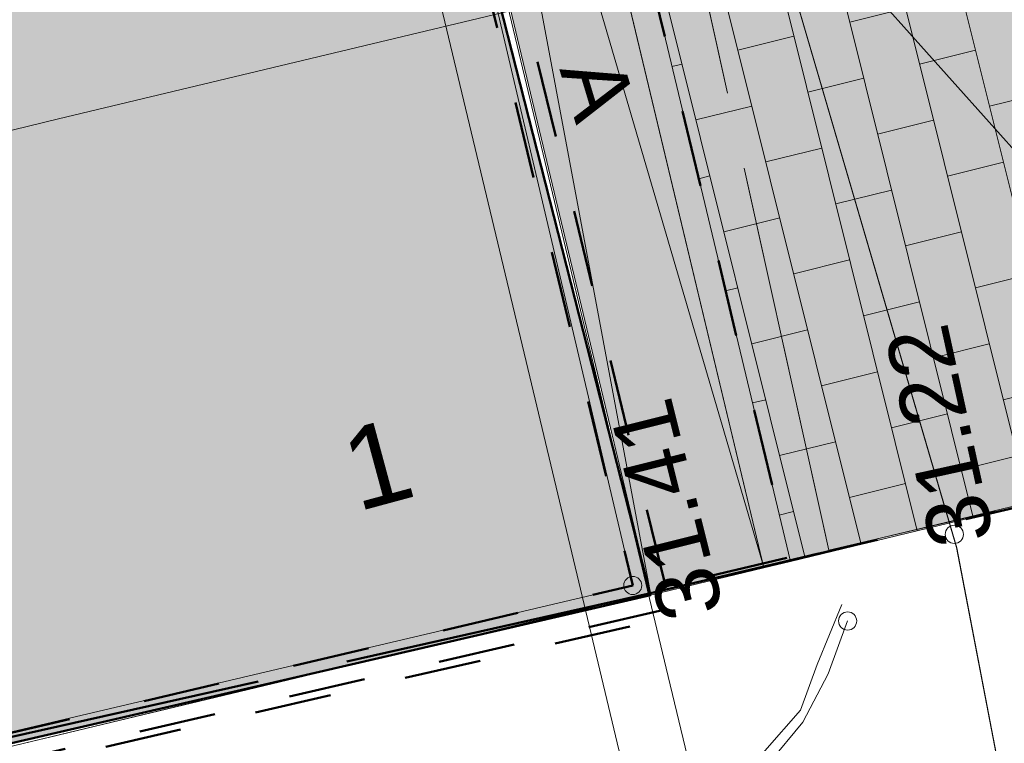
# Model space of a CAD drawing. Header units: metres. Extents: x 738076 to 738809, y 6589688 to 6590318.
# Tile 64 of 188: x 738419 to 738430, y 6589968 to 6589976. Entities that reach past the tile are written whole.
import ezdxf

# ---------------------------------------------------------------- set-up
doc = ezdxf.new("R2010")
doc.units = ezdxf.units.M
doc.header["$PDMODE"] = 1
doc.header["$PDSIZE"] = -2
for name, pattern in [('KATASTRIPIIR', [7, 4, -0.9999999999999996, 0.9999999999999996, -0.9999999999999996]), ('Katkend', [1.6933333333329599, 0.8466666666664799, -0.8466666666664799]), ('TOOPIIR', [7, 6, -1])]:
    doc.linetypes.add(name, pattern=pattern)
for name, color, linetype, lineweight in [('_AR kool 1 korrus (3D)', 7, 'Continuous', 5), ('_GE (2D)', 7, 'Continuous', 5), ('_MA-joon kool (2D)', 7, 'Continuous', 5), ('_MA-pind kool (2D)', 7, 'Continuous', 5), ('_MA-teljed kool (2D)', 7, 'Continuous', 5), ('_MA-v2ikevorm kool (2D)', 7, 'Continuous', 5), ('AR-00 Teljed.AR', 7, 'Continuous', 25), ('MA-hoone kool', 7, 'Continuous', 50), ('MA-MA  TEKST kool', 7, 'Continuous', 9), ('None', 7, 'Continuous', 5)]:
    doc.layers.add(name, color=color, linetype=linetype, lineweight=lineweight)
for name, color, linetype, lineweight, true_color in [('DP-5 Planeeritud hoonestusala ehitusala', 5, 'Katkend', 50, 0x0000ff), ('GE-HOONE', 7, 'Continuous', 5, 0x888888), ('GE-HOONEDET', 7, 'Continuous', 5, 0x888888), ('GE-korgus-EH2000', 7, 'Continuous', 5, 0x888888), ('GE-MPKAABEL', 7, 'Continuous', 5, 0x888888), ('GE-PIIR', 7, 'Continuous', 18, 0xcc6600), ('GE-TEE', 7, 'Continuous', 5, 0x888888), ('MA-hoone maaalune', 7, 'Katkend', 50, 0x0099ff), ('MA-hoone proj tingimustega lubatud hoonestusala', 7, 'Katkend', 50, 0xe29000), ('MA-hoone teljed', 7, 'Continuous', 5, 0x888888), ('MA-playtop kate', 7, 'Continuous', 5, 0x888888), ('MA-projektala piir', 7, 'TOOPIIR', 50, 0xdd0000), ('MA-tee graniitplaat 300xvaba mm. helehall', 7, 'Continuous', 5, 0x636466), ('MA-v2ikevorm-raudbetoon hele', 7, 'Continuous', 5, 0xd9d9d9)]:
    doc.layers.add(name, color=color, linetype=linetype, lineweight=lineweight, true_color=true_color)
doc.styles.add('Arial', font='Arial')
doc.styles.add('Swis721 LtCn BT', font='Swis721 LtCn BT')
doc.linetypes.add('MP_KBL', pattern='A,0,[1,MP_KBL.shx,S=1,R=0,X=0,Y=-0.5000000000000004],-18.999', length=18.999)
pattern_1 = [(104, (0, 0), (-0.6161377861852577, -0.153620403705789), []), (-166, (0, 0), (0.3072408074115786, -1.232275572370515), [0.6349999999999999, -0.6349999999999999]), (-166, (-0.7697581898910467, 0.4625173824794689), (0.3072408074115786, -1.232275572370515), [0.6349999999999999, -0.6349999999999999])]

# ---------------------------------------------------------------- blocks, each defined once
blk = doc.blocks.new('Hardscape (2D)-49')
at = {"layer": 'MA-playtop kate', "color": 157, "transparency": 33554687}
blk.add_solid([(-0.01595075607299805, 0.06538424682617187), (-5.199694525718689, -1.158353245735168), (-5.459456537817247, 22.37931603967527), (-11.12315632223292, 23.55720892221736)], dxfattribs=at)
blk.add_solid([(-0.01595075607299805, 0.06538424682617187), (-5.199694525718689, -1.158353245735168), (-5.459456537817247, 22.37931603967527), (-11.12315632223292, 23.55720892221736)], dxfattribs=at)
at = {"layer": 'MA-playtop kate', "color": 0, "flags": 1}
for tag in ['instanceID', 'prm0_value', 'prm1_value', 'prm2_value', 'prm3_value', 'prm4_value', 'prm5_value', 'prm6_value', 'prm7_value', 'prm8_value', 'prm0_name', 'prm0_type', 'prm2_name', 'prm2_type', 'prm3_name', 'prm3_type', 'prm6_name', 'prm6_type', 'prm8_name', 'prm8_type', 'prm1_name', 'prm1_type', 'prm4_name', 'prm4_type', 'prm5_name', 'prm5_type', 'prm7_name', 'prm7_type', 'IFC_UUID']:
    blk.add_attdef(tag, (-2153990.214626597, -6234773.483610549), '', height=0.00018, dxfattribs=at)
blk = doc.blocks.new('Hardscape (2D)-50')
at = {"layer": 'MA-tee graniitplaat 300xvaba mm. helehall', "linetype": 'Continuous', "lineweight": 0, "true_color": 0xeeeeee, "transparency": 33554687}
blk.add_hatch(color=7, dxfattribs=at).paths.add_polyline_path([(0.01972210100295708, -0.01577983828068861), (1.6919838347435, 0.3844484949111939), (5.555993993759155, -15.76042632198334), (9.30541647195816, -14.85312827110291), (3.381915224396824, 9.862598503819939), (-2.644545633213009, 11.11624769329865)])
blk.add_hatch(color=7, dxfattribs=at).paths.add_polyline_path([(0.01972210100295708, -0.01577983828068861), (1.6919838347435, 0.3844484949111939), (5.555993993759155, -15.76042632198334), (9.30541647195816, -14.85312827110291), (3.381915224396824, 9.862598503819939), (-2.644545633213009, 11.11624769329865)])
at = {"layer": 'MA-tee graniitplaat 300xvaba mm. helehall', "linetype": 'Continuous', "lineweight": 5, "true_color": 0x636466, "transparency": 33554687}
h = blk.add_hatch(dxfattribs=at)
h.set_pattern_fill('graniitplaat 300xvaba_ helehall', color=251, style=0, pattern_type=2)
h.set_pattern_definition(pattern_1)
h.paths.add_polyline_path([(0.01972210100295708, -0.01577983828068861), (1.6919838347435, 0.3844484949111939), (5.555993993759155, -15.76042632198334), (9.30541647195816, -14.85312827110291), (3.381915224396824, 9.862598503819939), (-2.644545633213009, 11.11624769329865)])
h = blk.add_hatch(dxfattribs=at)
h.set_pattern_fill('graniitplaat 300xvaba_ helehall', color=251, style=0, pattern_type=2)
h.set_pattern_definition(pattern_1)
h.paths.add_polyline_path([(0.01972210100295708, -0.01577983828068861), (1.6919838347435, 0.3844484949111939), (5.555993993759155, -15.76042632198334), (9.30541647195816, -14.85312827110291), (3.381915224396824, 9.862598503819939), (-2.644545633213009, 11.11624769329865)])
at = {"layer": 'MA-tee graniitplaat 300xvaba mm. helehall', "transparency": 33554687, "flags": 128}
blk.add_lwpolyline([(0.01972210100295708, -0.01577983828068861), (1.6919838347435, 0.3844484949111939), (5.555993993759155, -15.76042632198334), (9.30541647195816, -14.85312827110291), (3.381915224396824, 9.862598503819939), (-2.644545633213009, 11.11624769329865)], close=True, dxfattribs=at)
blk.add_lwpolyline([(0.01972210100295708, -0.01577983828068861), (1.6919838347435, 0.3844484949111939), (5.555993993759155, -15.76042632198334), (9.30541647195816, -14.85312827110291), (3.381915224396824, 9.862598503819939), (-2.644545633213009, 11.11624769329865)], close=True, dxfattribs=at)
at = {"layer": 'MA-tee graniitplaat 300xvaba mm. helehall', "color": 0, "flags": 1}
for tag in ['instanceID', 'prm0_value', 'prm1_value', 'prm2_value', 'prm3_value', 'prm4_value', 'prm5_value', 'prm6_value', 'prm7_value', 'prm8_value', 'prm0_name', 'prm0_type', 'prm2_name', 'prm2_type', 'prm3_name', 'prm3_type', 'prm6_name', 'prm6_type', 'prm8_name', 'prm8_type', 'prm1_name', 'prm1_type', 'prm4_name', 'prm4_type', 'prm5_name', 'prm5_type', 'prm7_name', 'prm7_type', 'IFC_UUID']:
    blk.add_attdef(tag, (-2153996.241126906, -6234774.3909086), '', height=0.00018, dxfattribs=at)
blk = doc.blocks.new('MA-pind kool (2D)')
at = {"layer": 'MA-playtop kate', "color": 7, "transparency": 33554687}
blk.add_blockref('Hardscape (2D)-49', (-2153979.091470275, -6234772.325257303, -0.2), dxfattribs=at)
at = {"layer": 'MA-tee graniitplaat 300xvaba mm. helehall', "transparency": 33554687}
blk.add_blockref('Hardscape (2D)-50', (-2153993.596581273, -6234758.630482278), dxfattribs=at)
blk = doc.blocks.new('MA-v2ikevorm kool (2D)')
at = {"layer": 'MA-v2ikevorm-raudbetoon hele', "linetype": 'Continuous', "lineweight": 0, "transparency": 33554687}
for points in [[(-2153993.713511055, -6234758.678967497), (-2153991.904597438, -6234758.246033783), (-2153988.040587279, -6234774.3909086), (-2153988.332347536, -6234774.460736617), (-2153992.126529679, -6234758.607622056), (-2153993.643683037, -6234758.970727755)], [(-2153992.552008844, -6234762.34903017), (-2153991.302649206, -6234762.050016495), (-2153988.332347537, -6234774.460736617), (-2153989.581707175, -6234774.759750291)]]:
    blk.add_hatch(color=7, dxfattribs=at).paths.add_polyline_path(points)
at = {"layer": 'MA-v2ikevorm-raudbetoon hele', "transparency": 33554687, "flags": 128}
for points in [[(-2153993.713511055, -6234758.678967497), (-2153991.904597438, -6234758.246033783), (-2153988.040587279, -6234774.3909086), (-2153988.332347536, -6234774.460736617), (-2153992.126529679, -6234758.607622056), (-2153993.643683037, -6234758.970727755)], [(-2153992.552008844, -6234762.34903017), (-2153991.302649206, -6234762.050016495), (-2153988.332347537, -6234774.460736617), (-2153989.581707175, -6234774.759750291)]]:
    blk.add_lwpolyline(points, close=True, dxfattribs=at)
blk = doc.blocks.new('GE')
at = {"layer": 'GE-HOONEDET', "linetype": 'Continuous', "flags": 128}
blk.add_lwpolyline([(-15.976, -39.924), (2.163, -35.697), (13.944, -32.923), (11.22622800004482, -21.38079600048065), (11.94025699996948, -21.2103140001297), (11.78478515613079, -20.51744112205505), (6.155232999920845, 4.571181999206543), (4.591797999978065, 11.53877400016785)], dxfattribs=at)
at = {"layer": 'GE-korgus-EH2000', "linetype": 'Continuous'}
for centre in [(17.488, -32.36), (13.944, -32.923), (16.312, -33.314)]:
    blk.add_circle(centre, 0.1, dxfattribs=at)
at = {"layer": 'GE-MPKAABEL', "linetype": 'MP_KBL', "flags": 128}
for points in [[(35.38280649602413, 11.62218054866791), (22.04625258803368, 8.41369742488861), (19.35100000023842, 7.767000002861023), (12.19699999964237, 7.011000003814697), (9.132, 7.593000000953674), (7.467000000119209, 6.940000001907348), (7.509, 5.265000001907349), (9.44600000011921, -2.891999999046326), (11.03344181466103, -8.531852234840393), (11.67700000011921, -10.75299999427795), (14.04500000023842, -20.6629999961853), (17.51391069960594, -32.50774517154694), (18.48506321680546, -37.56790399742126)], [(54.31554376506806, -37.78090704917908), (54.08700000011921, -37.01299999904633), (53.236, -36.084), (47.265, -36.984), (34.35500296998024, -39.8279993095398), (20.995, -42.934), (19.778, -42.835), (19.309, -41.861), (17.513, -32.503), (14.045, -20.663), (11.677, -10.753), (9.446, -2.892), (7.509, 5.265), (7.467, 6.94), (9.132, 7.593), (12.197, 7.011), (19.351, 7.767), (22.92914699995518, 8.744373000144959)]]:
    blk.add_lwpolyline(points, dxfattribs=at)
at = {"layer": 'GE-PIIR', "linetype": 'KATASTRIPIIR', "flags": 128}
for points in [[(326.835, 46.575), (336.395, 34.625), (221.105, 4.485), (187.915, -4.215), (158.975, -11.755), (141.685, -16.435), (102.965, -25.515), (54.345, -36.955), (24.075, -44.055), (-24.415, -55.435), (-44.935, -60.265), (-47.165, -46.415), (-25.455, -42.495), (16.105, -32.535), (106.505, -11.195), (125.525, -6.075), (156.615, 2.055), (158.765, 2.625), (175.765, 7.065), (208.175, 15.535), (216.635, 17.755), (254.605, 27.685), (264.765, 30.335), (326.835, 46.575)], [(4.335, 20.465), (94.785, 41.465), (106.505, -11.195), (16.105, -32.535), (5.535, 15.095), (4.335, 20.465)], [(-51.775, -7.465), (-49.755, 3.145), (5.535, 15.095), (16.105, -32.535), (-25.455, -42.495), (-47.165, -46.415), (-51.775, -7.465)]]:
    blk.add_lwpolyline(points, dxfattribs=at)
at = {"layer": 'GE-TEE', "linetype": 'Continuous', "flags": 128}
for points in [[(16.312, -33.314), (16.097, -33.895), (15.817, -34.428), (15.446, -34.877), (15.056, -35.233), (14.461, -35.613), (13.713, -35.899), (11.62, -36.404), (1.993, -38.625), (-9.33, -41.309)], [(-9.364279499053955, -41.16296910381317), (1.958841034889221, -38.47894053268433), (11.58627994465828, -36.25783927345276), (13.726, -35.717), (14.433, -35.462), (15.002, -35.078), (15.4, -34.744), (15.793, -34.296), (15.978, -33.792), (16.248, -33.134)]]:
    blk.add_lwpolyline(points, dxfattribs=at)
at = {"layer": 'GE-HOONE', "insert": (11.58337310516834, -31.92946196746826), "char_height": 0.9, "attachment_point": 9, "rotation": 15.118188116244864, "line_spacing_factor": 0.25, "style": 'Arial'}
blk.add_mtext('1', dxfattribs=at)
at = {"layer": 'GE-korgus-EH2000', "char_height": 0.7, "attachment_point": 1, "line_spacing_factor": 0.25, "style": 'Arial'}
for s, insert, rotation in [(' 31.22 ', (17.30288816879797, -32.81180718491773), 102.39863204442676), (' 31.41 ', (14.33672358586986, -33.62402076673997), 104.02033676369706)]:
    blk.add_mtext(s, dxfattribs=dict(at, insert=insert, rotation=rotation))
at = {"layer": 'GE-TEE', "insert": (13.5631400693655, -27.44680611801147), "char_height": 0.7, "attachment_point": 5, "rotation": 286.79837178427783, "line_spacing_factor": 0.25, "style": 'Arial'}
blk.add_mtext('A', dxfattribs=at)
blk = doc.blocks.new('GE (2D)')
at = {"layer": 'None', "color": 7, "transparency": 33554687}
blk.add_blockref('GE', (-2154003.721977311, -6234741.730759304, 4.5), dxfattribs=at)
blk = doc.blocks.new('AR kool 1 korrus (3D)')
at = {"layer": 'MA-hoone kool', "linetype": 'Continuous', "lineweight": 0, "true_color": 0x79aac0, "transparency": 33554534}
h = blk.add_hatch(color=143, dxfattribs=at)
edge = h.paths.add_edge_path()
edge.add_line((-2154023.324599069, -6234773.720864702), (-2154023.286529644, -6234773.881165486))
edge.add_line((-2154023.286529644, -6234773.881165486), (-2154023.238664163, -6234774.038818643))
edge.add_line((-2154023.238664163, -6234774.038818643), (-2154023.181184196, -6234774.193226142))
edge.add_line((-2154023.181184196, -6234774.193226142), (-2154023.114307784, -6234774.343802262))
edge.add_line((-2154023.114307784, -6234774.343802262), (-2154023.038288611, -6234774.489975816))
edge.add_line((-2154023.038288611, -6234774.489975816), (-2154022.953415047, -6234774.631192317))
edge.add_line((-2154022.953415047, -6234774.631192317), (-2154022.860009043, -6234774.766916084))
edge.add_line((-2154022.860009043, -6234774.766916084), (-2154022.787075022, -6234774.853020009))
edge.add_arc((-2154021.541109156, -6234773.786026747), 1.640397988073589, 220.575372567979, 227.7825230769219)
edge.add_arc((-2154020.989651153, -6234773.054898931), 2.553766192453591, 229.6420856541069, 275.516891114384)
edge.add_line((-2154020.744134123, -6234775.596835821), (-2154020.451773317, -6234775.546917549))
edge.add_line((-2154020.451773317, -6234775.546917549), (-2154018.547855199, -6234775.07103025))
edge.add_line((-2154018.547855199, -6234775.07103025), (-2154017.11911278, -6234781.132284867))
edge.add_line((-2154017.11911278, -6234781.132284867), (-2153989.581707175, -6234774.759750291))
edge.add_line((-2153989.581707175, -6234774.759750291), (-2153992.731361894, -6234762.422023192))
edge.add_line((-2153992.731361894, -6234762.422023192), (-2153992.822772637, -6234762.443675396))
edge.add_line((-2153992.822772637, -6234762.443675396), (-2154010.852068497, -6234766.421961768))
edge.add_line((-2154010.852068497, -6234766.421961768), (-2154010.838610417, -6234766.562769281))
edge.add_line((-2154010.838610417, -6234766.562769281), (-2154020.051895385, -6234768.468932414))
edge.add_line((-2154020.051895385, -6234768.468932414), (-2154019.675679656, -6234770.281507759))
edge.add_line((-2154019.675679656, -6234770.281507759), (-2154021.158946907, -6234770.58266507))
edge.add_line((-2154021.158946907, -6234770.58266507), (-2154021.25672932, -6234770.606786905))
edge.add_line((-2154021.25672932, -6234770.606786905), (-2154021.449623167, -6234770.664795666))
edge.add_line((-2154021.449623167, -6234770.664795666), (-2154021.639358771, -6234770.732422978))
edge.add_line((-2154021.639358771, -6234770.732422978), (-2154021.825456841, -6234770.809498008))
edge.add_line((-2154021.825456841, -6234770.809498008), (-2154022.00744728, -6234770.895826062))
edge.add_line((-2154022.00744728, -6234770.895826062), (-2154022.184870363, -6234770.991189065))
edge.add_line((-2154022.184870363, -6234770.991189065), (-2154022.357277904, -6234771.095346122))
edge.add_line((-2154022.357277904, -6234771.095346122), (-2154022.407877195, -6234771.129733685))
edge.add_line((-2154022.407877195, -6234771.129733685), (-2154022.470559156, -6234771.180226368))
edge.add_line((-2154022.470559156, -6234771.180226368), (-2154022.58940235, -6234771.288810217))
edge.add_line((-2154022.58940235, -6234771.288810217), (-2154022.701265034, -6234771.404572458))
edge.add_line((-2154022.701265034, -6234771.404572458), (-2154022.805714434, -6234771.527065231))
edge.add_line((-2154022.805714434, -6234771.527065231), (-2154022.902346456, -6234771.655814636))
edge.add_line((-2154022.902346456, -6234771.655814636), (-2154022.990787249, -6234771.790322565))
edge.add_line((-2154022.990787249, -6234771.790322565), (-2154023.070694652, -6234771.930068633))
edge.add_line((-2154023.070694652, -6234771.930068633), (-2154023.14175952, -6234772.074512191))
edge.add_line((-2154023.14175952, -6234772.074512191), (-2154023.203706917, -6234772.223094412))
edge.add_line((-2154023.203706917, -6234772.223094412), (-2154023.256297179, -6234772.375240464))
edge.add_line((-2154023.256297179, -6234772.375240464), (-2154023.299326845, -6234772.530361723))
edge.add_line((-2154023.299326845, -6234772.530361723), (-2154023.325662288, -6234772.657152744))
edge.add_line((-2154023.325662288, -6234772.657152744), (-2154023.341869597, -6234772.737922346))
edge.add_line((-2154023.341869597, -6234772.737922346), (-2154023.364278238, -6234772.901150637))
edge.add_line((-2154023.364278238, -6234772.901150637), (-2154023.376595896, -6234773.065448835))
edge.add_line((-2154023.376595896, -6234773.065448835), (-2154023.378775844, -6234773.2301937))
edge.add_line((-2154023.378775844, -6234773.2301937), (-2154023.370809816, -6234773.394760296))
edge.add_line((-2154023.370809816, -6234773.394760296), (-2154023.352728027, -6234773.558524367))
edge.add_line((-2154023.352728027, -6234773.558524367), (-2154023.324599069, -6234773.720864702))
at = {"layer": 'MA-hoone kool', "elevation": 4.5, "flags": 128}
blk.add_lwpolyline([(-2154017.11911278, -6234781.132284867), (-2153989.581707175, -6234774.759750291), (-2153992.731361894, -6234762.422023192), (-2153992.822772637, -6234762.443675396), (-2154010.852068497, -6234766.421961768)], dxfattribs=at)
blk = doc.blocks.new('Callout-3')
at = {"layer": 'MA-MA  TEKST kool', "lineweight": 13}
blk.add_line((0, 0), (4.161759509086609, -4.649962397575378), dxfattribs=at)
at = {"layer": 'MA-MA  TEKST kool', "insert": (-1.591154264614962, 3.921742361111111), "char_height": 1.047309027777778, "width": 22.06674609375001, "attachment_point": 3, "line_spacing_factor": 0.9729866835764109, "style": 'Swis721 LtCn BT'}
blk.add_mtext('Jalgrattavarjualused "Cyklos LIGHT" 8 tk \\Pjalgrattahoidjad "Kaar" 32 tk \\P(64-le jalgrattale)', dxfattribs=at)
blk = doc.blocks.new('MA-joon kool (2D)')
at = {"layer": 'DP-5 Planeeritud hoonestusala ehitusala', "flags": 128}
blk.add_lwpolyline([(-2154020.060407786, -6234768.391884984), (-2154019.644043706, -6234770.747325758), (-2154023.630130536, -6234771.322684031), (-2154022.558205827, -6234775.653473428), (-2154021.30159839, -6234775.347526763), (-2154019.740414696, -6234781.754301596), (-2153989.777977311, -6234774.653759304), (-2154001.198651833, -6234727.710026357), (-2154053.728615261, -6234738.896865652), (-2154053.728615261, -6234738.896865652), (-2154055.576977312, -6234749.125759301), (-2154050.940345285, -6234788.090451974), (-2154038.129223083, -6234785.732433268), (-2154033.071768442, -6234784.829054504), (-2154036.188319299, -6234771.715475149), (-2154020.060407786, -6234768.391884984)], close=True, dxfattribs=at)
at = {"layer": 'MA-hoone maaalune', "transparency": 33554687, "flags": 128}
blk.add_lwpolyline([(-2154032.248807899, -6234744.385871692), (-2154032.435015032, -6234743.607848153), (-2154022.738859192, -6234741.287232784), (-2154022.552651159, -6234742.065260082), (-2154018.52636625, -6234741.101635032), (-2154018.712574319, -6234740.323607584), (-2154011.77839223, -6234738.664025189), (-2154011.592184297, -6234739.442052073), (-2154009.170539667, -6234738.862471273), (-2154003.88455898, -6234760.948721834), (-2154007.17172455, -6234761.735450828), (-2154006.322106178, -6234765.278967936), (-2154020.299809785, -6234768.307779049), (-2154019.935757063, -6234770.062176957), (-2154021.017000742, -6234770.281701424, 0.04170483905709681), (-2154021.751680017, -6234770.490349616, 0.06002753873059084), (-2154022.605699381, -6234770.953679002, 0.07746368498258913), (-2154023.162640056, -6234771.589880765, 0.07472930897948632), (-2154023.518962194, -6234772.422466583, 0.2434004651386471), (-2154022.959382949, -6234774.939564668, 0.2726349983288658), (-2154020.407891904, -6234775.731781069), (-2154018.703259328, -6234775.324117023), (-2154017.303906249, -6234781.176440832), (-2154017.098370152, -6234781.128714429), (-2154017.05184501, -6234781.333498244), (-2153989.352401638, -6234774.90155954), (-2153989.408813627, -6234774.665855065), (-2153988.052475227, -6234774.341237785), (-2153991.904597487, -6234758.246033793), (-2153993.577356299, -6234758.646381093), (-2154001.0117119, -6234727.583641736), (-2154046.827850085, -6234738.548979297), (-2154044.716717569, -6234747.369859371)], format="xyb", close=True, dxfattribs=at)
at = {"layer": 'MA-hoone proj tingimustega lubatud hoonestusala', "flags": 128}
blk.add_lwpolyline([(-2154054.019486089, -6234740.328807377), (-2154049.478977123, -6234787.831377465), (-2154034.130254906, -6234770.796137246), (-2154035.976180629, -6234751.484157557), (-2154014.175549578, -6234749.400355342), (-2154012.815617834, -6234763.627890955), (-2154011.329355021, -6234763.272168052), (-2154011.065532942, -6234763.20902474), (-2154010.771590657, -6234766.234438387), (-2154020.261813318, -6234768.32977707), (-2154019.874123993, -6234770.096528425), (-2154021.127642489, -6234770.351820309), (-2154021.5222961, -6234770.460134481), (-2154021.70826671, -6234770.524170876), (-2154022.258953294, -6234770.785598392, 0.03355865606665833), (-2154022.784492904, -6234771.174215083, 0.1178095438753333), (-2154023.447034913, -6234772.284872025, 0.05886451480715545), (-2154023.58235852, -6234772.832081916, 0.08280189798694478), (-2154023.605459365, -6234773.24013212, 0.06003776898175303), (-2154023.523113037, -6234773.879064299, 0.08948602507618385), (-2154022.896830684, -6234775.059238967), (-2154022.774722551, -6234775.170352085, 0.1656159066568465), (-2154021.209713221, -6234775.850622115), (-2154021.20984052, -6234775.852175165, 0.06750279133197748), (-2154020.499054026, -6234775.814456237), (-2154020.498120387, -6234775.818415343, 0.0105286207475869), (-2154020.388865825, -6234775.795249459), (-2154020.388702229, -6234775.79593351), (-2154018.694109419, -6234775.390658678), (-2154018.23692277, -6234777.302632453), (-2154020.046004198, -6234777.735618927), (-2154020.046182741, -6234777.734861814), (-2154020.046173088, -6234777.73565935), (-2154020.667860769, -6234777.884454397), (-2154020.667704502, -6234777.885107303), (-2154020.591078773, -6234778.205260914), (-2154020.591146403, -6234778.2052771), (-2154020.147938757, -6234780.058790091), (-2154020.086413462, -6234780.315851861), (-2154017.655529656, -6234779.734042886), (-2154017.245894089, -6234781.447156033), (-2154002.435312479, -6234778.002375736), (-2153989.33685495, -6234774.995830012), (-2153992.457974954, -6234762.1909898), (-2153993.055894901, -6234762.323004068), (-2153993.83109003, -6234759.084124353), (-2153993.488758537, -6234759.00219056), (-2154000.995476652, -6234727.638013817)], format="xyb", close=True, dxfattribs=at)
at = {"layer": 'MA-projektala piir', "flags": 128}
blk.add_lwpolyline([(-2154058.210153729, -6234739.129489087), (-2154056.135389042, -6234729.123073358), (-2153911.071005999, -6234694.337356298), (-2153908.108662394, -6234706.781098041), (-2153980.911977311, -6234723.500759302), (-2153977.313968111, -6234740.789259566), (-2153975.79136601, -6234740.471612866), (-2153975.239977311, -6234740.484759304), (-2153974.721977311, -6234740.710759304), (-2153969.531164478, -6234745.050163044), (-2153964.027119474, -6234768.760106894), (-2153989.583829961, -6234774.737774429), (-2154001.250235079, -6234777.364268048), (-2154017.245894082, -6234781.447156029), (-2154017.306524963, -6234781.193595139), (-2154049.485810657, -6234787.774099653), (-2154049.636992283, -6234786.297542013), (-2154053.752342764, -6234786.690905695), (-2154058.348746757, -6234745.73889305)], close=True, dxfattribs=at)
at = {"layer": 'MA-v2ikevorm-raudbetoon hele', "color": 9, "transparency": 33554687, "flags": 128}
blk.add_lwpolyline([(-2153989.583829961, -6234774.737774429), (-2153991.942260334, -6234762.151883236), (-2153988.338625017, -6234774.441370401)], dxfattribs=at)
at = {"layer": 'MA-MA  TEKST kool'}
blk.add_blockref('Callout-3', (-2153988.348156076, -6234766.761328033), dxfattribs=at)
blk = doc.blocks.new('Standard grid marker')
at = {"layer": 'AR-00 Teljed.AR', "color": 252, "linetype": 'Continuous', "lineweight": 13, "true_color": 0x8c8d8c}
for q in [(0, 0), (54.91904102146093, 0)]:
    blk.add_line((6.142458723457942, 0), q, dxfattribs=at)
at = {"layer": 'AR-00 Teljed.AR', "color": 252, "linetype": 'Continuous', "lineweight": 5, "true_color": 0x8c8d8c, "transparency": 33554687}
blk.add_point((6.142458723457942, 0), dxfattribs=at)
blk = doc.blocks.new('Standard grid marker_6')
at = {"layer": 'AR-00 Teljed.AR', "color": 252, "linetype": 'Continuous', "lineweight": 13, "true_color": 0x8c8d8c}
for p, q in [((5.698742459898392, 1.027956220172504e-15), (0, 1.027956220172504e-15)), ((5.698742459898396, 0), (33.54516749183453, 0))]:
    blk.add_line(p, q, dxfattribs=at)
at = {"layer": 'AR-00 Teljed.AR', "color": 252, "linetype": 'Continuous', "lineweight": 5, "true_color": 0x8c8d8c, "transparency": 33554687}
blk.add_point((5.698742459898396, 0), dxfattribs=at)
blk = doc.blocks.new('Standard grid marker_11')
at = {"layer": 'AR-00 Teljed.AR', "color": 252, "linetype": 'Continuous', "lineweight": 13, "true_color": 0x8c8d8c}
for p, q in [((9.64477538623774, 1.77635683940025e-15), (0, 1.77635683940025e-15)), ((9.644775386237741, 0), (29.59913456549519, 0))]:
    blk.add_line(p, q, dxfattribs=at)
at = {"layer": 'AR-00 Teljed.AR', "color": 252, "linetype": 'Continuous', "lineweight": 5, "true_color": 0x8c8d8c, "transparency": 33554687}
blk.add_point((9.644775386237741, 0), dxfattribs=at)
blk = doc.blocks.new('Standard grid marker_17')
at = {"layer": 'AR-00 Teljed.AR', "color": 252, "linetype": 'Continuous', "lineweight": 13, "true_color": 0x8c8d8c}
for p, q in [((2.575246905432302, 0), (19.93052208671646, 0)), ((2.575246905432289, -1.31828984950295e-14), (0, -1.31828984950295e-14))]:
    blk.add_line(p, q, dxfattribs=at)
at = {"layer": 'AR-00 Teljed.AR', "color": 252, "linetype": 'Continuous', "lineweight": 5, "true_color": 0x8c8d8c, "transparency": 33554687}
blk.add_point((2.575246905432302, 0), dxfattribs=at)
blk = doc.blocks.new('kool teljed')
at = {"layer": 'MA-hoone teljed', "color": 7}
for name, p, rotation in [('Standard grid marker', (32.04926601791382, -21.79868548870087), 103.4596225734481), ('Standard grid marker_17', (32.74497476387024, -21.63217904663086), 103.4596225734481), ('Standard grid marker_11', (34.80485387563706, -10.73963271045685), 193.4596225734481), ('Standard grid marker_6', (36.34107292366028, -17.15836950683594), 193.4596225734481)]:
    blk.add_blockref(name, p, dxfattribs=dict(at, rotation=rotation))
blk = doc.blocks.new('MA-teljed kool (2D)')
at = {"layer": 'MA-hoone teljed', "color": 7, "transparency": 33554687}
blk.add_blockref('kool teljed', (-2154021.532876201, -6234756.530230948), dxfattribs=at)

msp = doc.modelspace()

# ---------------------------------------------------------------- block references
at = {"layer": '_MA-pind kool (2D)'}
msp.add_blockref('MA-pind kool (2D)', (2892415.876977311, 12824744.7657593), dxfattribs=at)

# ---------------------------------------------------------------- next in the draw order: block references
at = {"layer": '_MA-v2ikevorm kool (2D)'}
msp.add_blockref('MA-v2ikevorm kool (2D)', (2892415.876977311, 12824744.7657593), dxfattribs=at)

# ---------------------------------------------------------------- next in the draw order: block references
at = {"layer": '_AR kool 1 korrus (3D)'}
msp.add_blockref('AR kool 1 korrus (3D)', (2892415.876977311, 12824744.7657593), dxfattribs=at)
at = {"layer": '_GE (2D)'}
msp.add_blockref('GE (2D)', (2892415.876977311, 12824744.7657593), dxfattribs=at)
at = {"layer": '_MA-joon kool (2D)'}
msp.add_blockref('MA-joon kool (2D)', (2892415.876977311, 12824744.7657593), dxfattribs=at)
at = {"layer": '_MA-teljed kool (2D)'}
msp.add_blockref('MA-teljed kool (2D)', (2892415.876977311, 12824744.7657593), dxfattribs=at)

doc.saveas('drawing.dxf')
